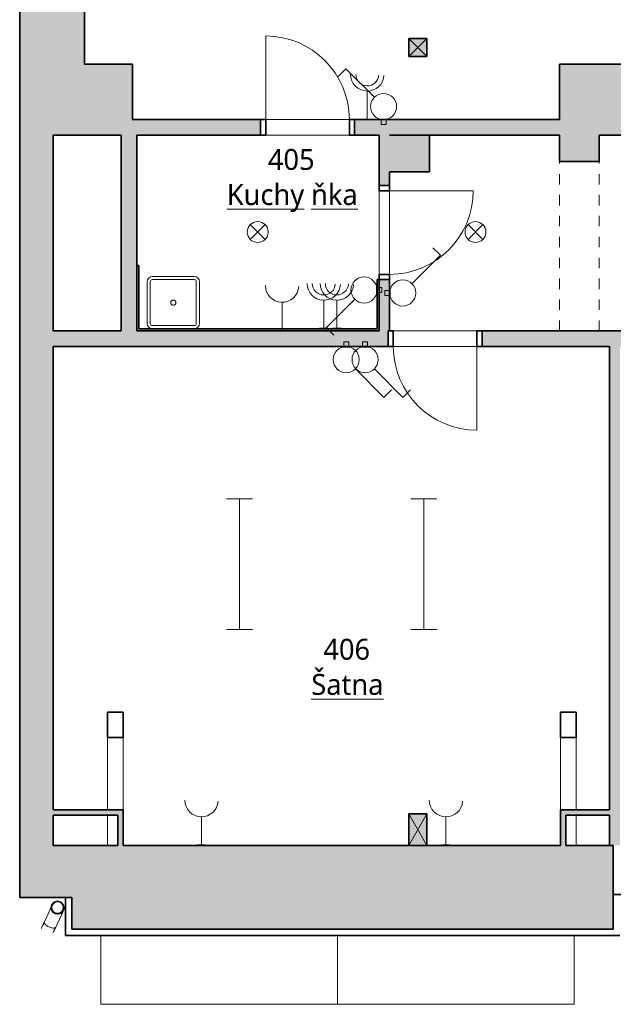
# Model space of a CAD drawing. Header units: metres. Extents: x -0.2 to 46.2, y -4.9 to 14.9.
# Tile 1 of 13: x -0.2 to 5.4, y -0.7 to 8.7. Entities that reach past the tile are written whole.
import ezdxf

# ---------------------------------------------------------------- set-up
doc = ezdxf.new("R2010")
doc.units = ezdxf.units.M
doc.linetypes.add('AV - Cerch_ 1 tecka 4mm', pattern=[0.006, 0.004, -0.001, 0, -0.001])
doc.layers.add('AV-MISTNOSTI', color=5, linetype='Continuous', lineweight=5, true_color=0x0000ff)
doc.layers.add('AV-TEXTY', color=5, linetype='Continuous', lineweight=13, true_color=0x0000ff)
for name, color, linetype, lineweight in [('AV-SRAFY', 7, 'Continuous', 35), ('AV-STAVBA', 7, 'Continuous', 18), ('AV-VYBAVENI', 7, 'Continuous', 18)]:
    doc.layers.add(name, color=color, linetype=linetype, lineweight=lineweight)
doc.styles.add('Trebuchet MS_B', font='trebuc.ttf', dxfattribs={"height": 0.2})

# ---------------------------------------------------------------- blocks, each defined once
blk = doc.blocks.new('SCO_Koncepční obdelníkový sloup - 170_170-1443739-4NP')
at = {"layer": 'AV-STAVBA', "true_color": 0xcccccc}
blk.add_hatch(color=254, dxfattribs=at).paths.add_polyline_path([(-0.085, -0.085), (0.085, -0.085), (0.085, 0.085), (-0.085, 0.085)])
at = {"layer": 'AV-STAVBA', "color": 254, "true_color": 0xcccccc}
for p, q in [((0.085, 0.085), (-0.085, -0.085)), ((-0.085, 0.085), (0.085, -0.085))]:
    blk.add_line(p, q, dxfattribs=at)
at = {"layer": 'AV-STAVBA', "color": 254, "lineweight": 35, "true_color": 0xcccccc}
for p, q in [((0.085, 0.085), (-0.085, 0.085)), ((-0.085, 0.085), (-0.085, -0.085)), ((0.085, -0.085), (0.085, 0.085)), ((-0.085, -0.085), (0.085, -0.085))]:
    blk.add_line(p, q, dxfattribs=at)
blk = doc.blocks.new('DO_1-P_Ocel_ - 800x1970_150-917843-4NP')
at = {"layer": 'AV-STAVBA', "color": 254, "true_color": 0xcccccc}
for p, q in [((-0.4, 0.875), (-0.4, 0.075)), ((-0.4, 0.075), (0.4, 0.075)), ((-0.4, -0.075), (0.4, -0.075))]:
    blk.add_line(p, q, dxfattribs=at)
at = {"layer": 'AV-STAVBA', "color": 254, "linetype": 'AV - Cerch_ 1 tecka 4mm', "true_color": 0xcccccc}
for p, q in [((-0.45, 0.075), (0.45, 0.075)), ((-0.4, 0.075), (0.4, 0.075)), ((-0.45, -0.075), (0.45, -0.075)), ((-0.4, -0.075), (0.4, -0.075))]:
    blk.add_line(p, q, dxfattribs=at)
at = {"layer": 'AV-STAVBA', "color": 254, "lineweight": 35, "true_color": 0xcccccc}
for p, q in [((-0.4, 0.075), (-0.45, 0.075)), ((-0.45, 0.075), (-0.45, -0.075)), ((-0.4, -0.075), (-0.4, 0.075)), ((0.45, 0.075), (0.4, 0.075)), ((0.4, 0.075), (0.4, -0.075)), ((0.45, -0.075), (0.45, 0.075)), ((-0.45, -0.075), (-0.4, -0.075)), ((0.4, -0.075), (0.45, -0.075))]:
    blk.add_line(p, q, dxfattribs=at)
at = {"layer": 'AV-STAVBA', "color": 254, "true_color": 0xcccccc}
blk.add_arc((-0.4, 0.075), 0.8, 0, 90, dxfattribs=at)
blk = doc.blocks.new('GM_Otvor_obdélníkový - 1620x2320-1008083-4NP')
at = {"layer": 'AV-STAVBA', "color": 254, "linetype": 'AV - Cerch_ 1 tecka 4mm', "lineweight": 13, "true_color": 0xcccccc}
for p, q in [((-0.81, 0.19), (0.81, 0.19)), ((-0.81, -0.19), (0.81, -0.19)), ((-0.81, -0.19), (0.81, -0.19))]:
    blk.add_line(p, q, dxfattribs=at)
blk = doc.blocks.new('DO_1-P_Ocel_ - 800x1970_100-934089-4NP')
at = {"layer": 'AV-STAVBA', "color": 254, "true_color": 0xcccccc}
for p, q in [((-0.4, 0.85), (-0.4, 0.05)), ((-0.4, 0.05), (0.4, 0.05)), ((-0.4, -0.05), (0.4, -0.05))]:
    blk.add_line(p, q, dxfattribs=at)
at = {"layer": 'AV-STAVBA', "color": 254, "linetype": 'AV - Cerch_ 1 tecka 4mm', "true_color": 0xcccccc}
for p, q in [((-0.45, 0.05), (0.45, 0.05)), ((-0.4, 0.05), (0.4, 0.05)), ((-0.45, -0.05), (0.45, -0.05)), ((-0.4, -0.05), (0.4, -0.05))]:
    blk.add_line(p, q, dxfattribs=at)
at = {"layer": 'AV-STAVBA', "color": 254, "lineweight": 35, "true_color": 0xcccccc}
for p, q in [((-0.4, 0.05), (-0.45, 0.05)), ((-0.45, 0.05), (-0.45, -0.05)), ((-0.4, -0.05), (-0.4, 0.05)), ((0.45, 0.05), (0.4, 0.05)), ((0.4, 0.05), (0.4, -0.05)), ((0.45, -0.05), (0.45, 0.05)), ((-0.45, -0.05), (-0.4, -0.05)), ((0.4, -0.05), (0.45, -0.05))]:
    blk.add_line(p, q, dxfattribs=at)
at = {"layer": 'AV-STAVBA', "color": 254, "true_color": 0xcccccc}
blk.add_arc((-0.4, 0.05), 0.8, 0, 90, dxfattribs=at)
blk = doc.blocks.new('SCO_Koncepční obdelníkový sloup - 170_300-1444749-4NP')
at = {"layer": 'AV-STAVBA', "true_color": 0xcccccc}
blk.add_hatch(color=254, dxfattribs=at).paths.add_polyline_path([(0.085, -0.15), (0.085, 0.15), (-0.085, 0.15), (-0.085, -0.15)])
at = {"layer": 'AV-STAVBA', "color": 254, "true_color": 0xcccccc}
for p, q in [((0.085, 0.15), (-0.085, -0.15)), ((-0.085, 0.15), (0.085, -0.15))]:
    blk.add_line(p, q, dxfattribs=at)
at = {"layer": 'AV-STAVBA', "color": 254, "lineweight": 35, "true_color": 0xcccccc}
for p, q in [((0.085, 0.15), (-0.085, 0.15)), ((-0.085, 0.15), (-0.085, -0.15)), ((0.085, -0.15), (0.085, 0.15)), ((-0.085, -0.15), (0.085, -0.15))]:
    blk.add_line(p, q, dxfattribs=at)
blk = doc.blocks.new('Koncepční dřez - Dřez-607565-4NP')
at = {"layer": 'AV-VYBAVENI', "color": 254, "true_color": 0xcccccc}
for p, q in [((-0.25, 0.2), (-0.25, -0.2)), ((-0.22, 0.2), (-0.22, -0.2)), ((-0.2, 0.25), (0.2, 0.25)), ((0.2, 0.22), (-0.2, 0.22)), ((0.22, -0.2), (0.22, 0.2)), ((0.25, 0.2), (0.25, -0.2)), ((-0.2, -0.22), (0.2, -0.22))]:
    blk.add_line(p, q, dxfattribs=at)
blk.add_circle((0, 0), 0.025, dxfattribs=at)
for centre, radius, start, end in [((-0.2, 0.2), 0.05, 90, 180), ((-0.2, 0.2), 0.02, 90, 180), ((0.2, 0.2), 0.05, 360, 90), ((0.2, 0.2), 0.02, 360, 90), ((-0.2, -0.2), 0.05, 180, 270), ((-0.2, -0.2), 0.02, 180, 270), ((0.2, -0.2), 0.02, 270, 360), ((0.2, -0.2), 0.05, 270, 360)]:
    blk.add_arc(centre, radius, start, end, dxfattribs=at)
blk = doc.blocks.new('GM_Detový svod_1 - GM_Detový svod_04-1520184-4NP')
at = {"layer": 'AV-STAVBA', "color": 254, "true_color": 0xcccccc}
for p, q in [((0.0561, 0.2153), (0.0011, 0.0974)), ((0.1098, 0.0467), (0.1648, 0.1646))]:
    blk.add_line(p, q, dxfattribs=at)
at = {"layer": 'AV-STAVBA', "color": 254, "true_color": 0xcccccc, "flags": 128}
for points in [[(0.1085, 0.287), (0.1098, 0.2874), (0.1121, 0.2882), (0.1144, 0.2888), (0.1167, 0.2894), (0.1184, 0.2897)], [(0.1498, 0.2872), (0.152, 0.2864), (0.1543, 0.2854), (0.1548, 0.2851)], [(0.1548, 0.2851), (0.157, 0.2841), (0.1591, 0.2829), (0.1601, 0.2823)], [(0.0561, 0.2153), (0.0574, 0.2181), (0.0587, 0.2209), (0.0599, 0.2235), (0.0611, 0.2261), (0.0623, 0.2286), (0.0634, 0.231), (0.0645, 0.2333), (0.0655, 0.2355), (0.0665, 0.2376), (0.0674, 0.2396), (0.0683, 0.2415), (0.0692, 0.2433), (0.0698, 0.2447)], [(0.074, 0.2536), (0.0743, 0.2544), (0.0746, 0.255), (0.0748, 0.2555), (0.075, 0.2558), (0.0751, 0.256), (0.0751, 0.2561), (0.0751, 0.2561)], [(0.0751, 0.2561), (0.0762, 0.2583), (0.0773, 0.2604), (0.0785, 0.2624), (0.0798, 0.2645)], [(0.0858, 0.2719), (0.0875, 0.2737), (0.0893, 0.2753), (0.0911, 0.2769), (0.093, 0.2784), (0.0949, 0.2798), (0.0969, 0.2811), (0.0986, 0.2822)], [(0.1828, 0.2031), (0.1824, 0.2022), (0.1819, 0.2013), (0.1814, 0.2002), (0.1809, 0.199), (0.1802, 0.1976), (0.1796, 0.1962), (0.1788, 0.1946), (0.1781, 0.1929), (0.1772, 0.1912), (0.1763, 0.1893), (0.1754, 0.1873), (0.1744, 0.1852), (0.1734, 0.183), (0.1723, 0.1807), (0.1712, 0.1783), (0.1701, 0.1758), (0.1689, 0.1733), (0.1676, 0.1706), (0.1664, 0.1679), (0.1651, 0.1651), (0.1648, 0.1646)], [(0.1658, 0.2785), (0.167, 0.2776), (0.1689, 0.276), (0.1707, 0.2744), (0.1724, 0.2727), (0.174, 0.271), (0.1756, 0.2692), (0.1771, 0.2673), (0.1785, 0.2654), (0.1799, 0.2634), (0.1811, 0.2613), (0.1823, 0.2592), (0.1834, 0.2571), (0.1844, 0.2549), (0.1853, 0.2527), (0.1862, 0.2505), (0.1869, 0.2482), (0.1876, 0.2459), (0.1881, 0.2435), (0.1886, 0.2412), (0.1889, 0.2388), (0.1892, 0.2364), (0.1894, 0.234), (0.1895, 0.2316), (0.1895, 0.2292), (0.1894, 0.2268), (0.1892, 0.2244), (0.1889, 0.2221), (0.1885, 0.2197), (0.188, 0.2173), (0.1874, 0.215), (0.1867, 0.2127), (0.1859, 0.2104), (0.1851, 0.2082), (0.1841, 0.206), (0.1839, 0.2054)], [(0.1839, 0.2054), (0.1838, 0.2053), (0.1837, 0.2051), (0.1836, 0.2048), (0.1834, 0.2044), (0.1831, 0.2038)], [(0.0011, 0.0974), (-0.0003, 0.0945), (-0.0016, 0.0917), (-0.0029, 0.0889), (-0.0041, 0.0862), (-0.0054, 0.0835), (-0.0066, 0.0809), (-0.0078, 0.0784), (-0.0089, 0.076), (-0.01, 0.0736), (-0.0111, 0.0713), (-0.0121, 0.0691), (-0.0131, 0.0669), (-0.0141, 0.0649), (-0.015, 0.063), (-0.0158, 0.0611), (-0.0166, 0.0594), (-0.0174, 0.0577), (-0.0181, 0.0562), (-0.0188, 0.0548), (-0.0194, 0.0534), (-0.02, 0.0522), (-0.0205, 0.0512), (-0.0209, 0.0502), (-0.0213, 0.0493), (-0.0217, 0.0486), (-0.022, 0.048), (-0.0222, 0.0475), (-0.0224, 0.0471), (-0.0225, 0.0468), (-0.0225, 0.0467), (-0.0225, 0.0467)], [(0.0967, 0.1829), (0.0983, 0.1818), (0.1003, 0.1806), (0.1023, 0.1795), (0.1044, 0.1785), (0.105, 0.1782)], [(0.105, 0.1782), (0.1071, 0.1773), (0.1093, 0.1764), (0.1114, 0.1756)], [(0.0862, -0.004), (0.0862, -0.004), (0.0863, -0.0038), (0.0865, -0.0035), (0.0867, -0.003), (0.0869, -0.0025), (0.0872, -0.0018), (0.0876, -0.001), (0.088, -0.0001), (0.0885, 0.0009), (0.089, 0.0021), (0.0896, 0.0033), (0.0903, 0.0047), (0.091, 0.0062), (0.0917, 0.0078), (0.0925, 0.0094), (0.0933, 0.0112), (0.0942, 0.0131), (0.0951, 0.0151), (0.0961, 0.0172), (0.0971, 0.0193), (0.0982, 0.0216), (0.0992, 0.0239), (0.1004, 0.0264), (0.1015, 0.0288), (0.1027, 0.0314), (0.1039, 0.034), (0.1052, 0.0367), (0.1065, 0.0395), (0.1078, 0.0423), (0.1091, 0.0451), (0.1098, 0.0467)]]:
    blk.add_lwpolyline(points, dxfattribs=at)
at = {"layer": 'AV-STAVBA', "color": 254, "lineweight": 35, "true_color": 0xcccccc}
for radius, start, end in [(0.06, 360, 180), (0.058, 0, 180), (0.06, 180, 360), (0.058, 180, 0)]:
    blk.add_arc((0.1271, 0.2332), radius, start, end, dxfattribs=at)
at = {"layer": 'AV-STAVBA', "color": 254, "true_color": 0xcccccc}
for centre, radius, start, end in [((0.1295, 0.2308), 0.058, 67.04615, 207.5177), ((0.1295, 0.2308), 0.06, 98.80931, 120.56924), ((0.1271, 0.2332), 0.058, 75.98011, 77.73275), ((0.1295, 0.2308), 0.06, 174.51077, 180.70549), ((0.1295, 0.2308), 0.06, 120.98097, 159.35087), ((0.1271, 0.2332), 0.058, 204.51279, 207.2501), ((0.1295, 0.2308), 0.06, 222.39065, 245), ((0.1271, 0.2332), 0.06, 225.60443, 229.93676), ((0.1295, 0.2308), 0.06, 245, 45.60443), ((0.1295, 0.2308), 0.058, 259.13841, 2.04232), ((0.1295, 0.2308), 0.058, 52.04422, 61.12727), ((0.1271, 0.2332), 0.058, 49.98818, 52.32278), ((0.1271, 0.2332), 0.06, 26.89711, 42.39065), ((0.1271, 0.2332), 0.06, 6.22805, 24.23567), ((0.1295, 0.2308), 0.058, 3.06197, 8.85666), ((0.1271, 0.2332), 0.06, 232.83981, 255.66426), ((0.1271, 0.2332), 0.06, 258.32604, 261.76702), ((0.0318, 0.0213), 0.06, 155, 170)]:
    blk.add_arc(centre, radius, start, end, dxfattribs=at)
for points, knots in [([(0.0035, 0.1007), (0.0013, 0.0986), (-0.001, 0.0933), (0.0018, 0.0826), (0.0112, 0.0703), (0.0259, 0.0583), (0.0381, 0.0514), (0.0445, 0.0484)], [0.4499189, 0.4499189, 0.4499189, 0.4499189, 0.5555556, 0.6666667, 0.7777778, 0.8888889, 1, 1, 1, 1]), ([(0.0445, 0.0484), (0.0508, 0.0455), (0.0639, 0.0405), (0.0826, 0.037), (0.0981, 0.0377), (0.1081, 0.0424), (0.1106, 0.0477), (0.1109, 0.0506)], [0, 0, 0, 0, 0.1111111, 0.2222222, 0.3333333, 0.4444444, 0.5497638, 0.5497638, 0.5497638, 0.5497638])]:
    blk.add_open_spline(points, degree=3, knots=knots, dxfattribs=at)
blk = doc.blocks.new('Střešní římsa - Střešní římsa-1636696-4NP')
at = {"layer": 'AV-STAVBA', "color": 254, "lineweight": 35, "true_color": 0xcccccc}
for p, q in [((0.2648, 0.3282), (0.202, 0.3282)), ((0.202, 0.3282), (0.202, -0.0346)), ((0.2648, 0.0282), (0.2648, 0.3282)), ((33.9791, 0.3582), (5.4448, 0.3582)), ((5.4448, 0.3582), (5.4448, 0.0282)), ((5.4448, 0.0282), (0.2648, 0.0282)), ((0.202, -0.0346), (5.5075, -0.0346))]:
    blk.add_line(p, q, dxfattribs=at)
blk = doc.blocks.new('D0089 - 1514 - OÚPSŘ_Benešova_rvt-1-4NP')
at = {"layer": 'AV-SRAFY', "lineweight": 5, "true_color": 0xcccccc}
blk.add_hatch(color=254, dxfattribs=at).paths.add_polyline_path([(0.3848, 7.9582), (0.3848, 13.9982), (-0.2352, 13.9982), (-0.2352, 7.9582), (0.0848, 7.9582)])
at = {"layer": 'AV-SRAFY', "lineweight": 18, "true_color": 0xcccccc}
for points in [[(0.7348, 7.6182), (0.8448, 7.6182), (0.8448, 8.2982), (0.3848, 8.2982), (0.3848, 7.9582), (0.0848, 7.9582), (0.0848, 7.6182)], [(6.9048, 7.6182), (6.9048, 8.2982), (4.9298, 8.2982), (4.9298, 7.6182), (5.3098, 7.6182)], [(-0.2352, 0.8282), (0.0848, 0.8282), (0.0848, 7.9582), (-0.2352, 7.9582), (-0.2352, 1.6382)], [(0.8848, 5.7482), (0.8848, 7.6182), (0.7348, 7.6182), (0.7348, 5.7482)], [(3.3048, 7.2682), (3.6848, 7.2682), (3.6848, 7.6182), (3.3048, 7.6182)], [(4.9298, 7.3682), (5.3098, 7.3682), (5.3098, 7.6182), (4.9298, 7.6182)], [(0.9048, 5.7482), (0.9048, 6.3732), (0.8848, 6.3732), (0.8848, 5.7482)], [(3.2048, 5.7482), (3.2048, 6.2382), (3.1848, 6.2382), (3.1848, 5.7482)], [(0.9048, 5.7482), (3.1848, 5.7482), (3.1848, 5.7682), (0.9048, 5.7682)], [(5.4448, 0.8282), (5.5098, 0.8282), (5.5098, 5.5982), (5.4098, 5.5982), (5.4098, 0.8282)], [(0.7548, 1.1182), (0.7548, 1.1682), (0.0848, 1.1682), (0.0848, 1.1182), (0.7048, 1.1182)], [(4.9898, 1.1182), (5.4098, 1.1182), (5.4098, 1.1682), (4.9398, 1.1682), (4.9398, 1.1182)], [(0.7048, 0.8282), (0.7548, 0.8282), (0.7548, 1.1182), (0.7048, 1.1182)], [(4.9398, 0.8282), (4.9898, 0.8282), (4.9898, 1.1182), (4.9398, 1.1182)], [(4.1848, 0.0282), (5.4448, 0.0282), (5.4448, 0.8282), (-0.2352, 0.8282), (-0.2352, 0.3282), (0.2648, 0.3282), (0.2648, 0.0282), (3.6817, 0.0282)]]:
    blk.add_hatch(color=254, dxfattribs=at).paths.add_polyline_path(points)
h = blk.add_hatch(color=254, dxfattribs=at)
h.paths.add_polyline_path([(4.9298, 7.6182), (4.9298, 7.7682), (2.9698, 7.7682), (2.9698, 7.6182), (3.6817, 7.6182)])
h.paths.add_polyline_path([(0.8848, 7.6182), (2.0698, 7.6182), (2.0698, 7.7682), (0.8448, 7.7682), (0.8448, 7.6182)])
h = blk.add_hatch(color=254, dxfattribs=at)
h.paths.add_polyline_path([(3.3048, 5.7482), (3.3048, 6.2382), (3.2048, 6.2382), (3.2048, 5.7482), (3.2898, 5.7482)])
h.paths.add_polyline_path([(3.3048, 7.1382), (3.3048, 7.6182), (3.2048, 7.6182), (3.2048, 7.1382)])
h = blk.add_hatch(color=254, dxfattribs=at)
h.paths.add_polyline_path([(32.0348, 5.5982), (34.0348, 5.5982), (34.0348, 5.7482), (32.0348, 5.7482)])
h.paths.add_polyline_path([(27.4348, 5.5982), (31.1348, 5.5982), (31.1348, 5.7482), (25.0648, 5.7482), (25.0648, 5.5982), (25.8172, 5.5982)])
h.paths.add_polyline_path([(13.1148, 5.5982), (13.7698, 5.5982), (13.7698, 5.7482), (7.0948, 5.7482), (7.0948, 5.5982), (12.8148, 5.5982)])
h.paths.add_polyline_path([(14.6698, 5.5982), (18.0198, 5.5982), (18.0198, 5.7482), (14.6698, 5.7482)])
h.paths.add_polyline_path([(24.1648, 5.5982), (24.1648, 5.7482), (18.9198, 5.7482), (18.9198, 5.5982), (23.8049, 5.5982)])
h.paths.add_polyline_path([(6.1948, 5.5982), (6.1948, 5.7482), (4.1898, 5.7482), (4.1898, 5.5982), (5.5098, 5.5982)])
h.paths.add_polyline_path([(3.2898, 5.5982), (3.2898, 5.7482), (0.0848, 5.7482), (0.0848, 5.5982)])
at = {"layer": 'AV-STAVBA', "color": 254, "lineweight": 35, "true_color": 0xcccccc}
for p, q in [((-0.2352, 7.9582), (-0.2352, 13.9982)), ((0.3848, 8.2982), (0.3848, 13.9982)), ((0.8448, 8.2982), (0.3848, 8.2982)), ((0.8448, 7.7682), (0.8448, 8.2982)), ((6.9048, 8.2982), (4.9298, 8.2982)), ((4.9298, 8.2982), (4.9298, 7.7682)), ((-0.2352, 7.9582), (-0.2352, 0.8282)), ((2.0698, 7.7682), (0.8448, 7.7682)), ((2.0698, 7.6182), (2.0698, 7.7682)), ((4.9298, 7.7682), (2.9698, 7.7682)), ((2.9698, 7.7682), (2.9698, 7.6182)), ((0.0848, 5.7482), (0.0848, 7.6182)), ((0.0848, 7.6182), (0.7348, 7.6182)), ((0.7348, 7.6182), (0.7348, 5.7482)), ((0.8848, 5.7482), (0.8848, 7.6182)), ((0.8848, 7.6182), (2.0698, 7.6182)), ((2.9698, 7.6182), (3.2048, 7.6182)), ((3.2048, 7.6182), (3.2048, 7.1382)), ((3.3048, 7.6182), (4.9298, 7.6182)), ((3.6848, 7.6182), (3.3048, 7.6182)), ((3.6848, 7.2682), (3.6848, 7.6182)), ((4.9298, 7.6182), (4.9298, 7.3682)), ((5.3098, 7.3682), (5.3098, 7.6182)), ((5.3098, 7.6182), (6.9048, 7.6182)), ((4.9298, 7.3682), (5.3098, 7.3682)), ((3.3048, 7.1382), (3.3048, 7.2682)), ((3.3048, 7.2682), (3.6848, 7.2682)), ((3.2048, 7.1382), (3.3048, 7.1382)), ((0.9048, 6.3732), (0.8848, 6.3732)), ((0.8848, 6.3732), (0.8848, 5.7482)), ((0.9048, 5.7682), (0.9048, 6.3732)), ((3.1848, 6.2382), (3.1848, 5.7682)), ((3.2048, 6.2382), (3.1848, 6.2382)), ((3.2048, 6.2382), (3.2048, 5.7482)), ((3.3048, 6.2382), (3.2048, 6.2382)), ((3.2048, 5.7482), (3.2048, 6.2382)), ((3.3048, 5.7482), (3.3048, 6.2382)), ((0.7348, 5.7482), (0.0848, 5.7482)), ((3.2048, 5.7482), (0.8848, 5.7482)), ((0.8848, 5.7482), (0.9048, 5.7482)), ((3.1848, 5.7682), (0.9048, 5.7682)), ((0.9048, 5.7482), (3.1848, 5.7482)), ((3.1848, 5.7482), (3.2048, 5.7482)), ((3.2898, 5.5982), (3.2898, 5.7482)), ((3.2898, 5.7482), (3.3048, 5.7482)), ((6.1948, 5.7482), (4.1898, 5.7482)), ((4.1898, 5.7482), (4.1898, 5.5982)), ((0.0848, 1.1682), (0.0848, 5.5982)), ((0.0848, 5.5982), (3.2898, 5.5982)), ((4.1898, 5.5982), (5.4098, 5.5982)), ((5.4098, 5.5982), (5.4098, 1.1682)), ((0.7548, 2.1006), (0.6048, 2.1006)), ((0.6048, 2.1006), (0.6048, 1.8602)), ((0.7548, 1.8602), (0.7548, 2.1006)), ((4.9398, 2.1006), (4.9398, 1.8602)), ((5.0898, 2.1006), (4.9398, 2.1006)), ((5.0898, 1.8602), (5.0898, 2.1006)), ((0.6048, 1.8602), (0.7548, 1.8602)), ((4.9398, 1.8602), (5.0898, 1.8602)), ((0.7548, 1.1682), (0.0848, 1.1682)), ((0.7548, 1.1182), (0.7548, 1.1682)), ((5.4098, 1.1682), (4.9398, 1.1682)), ((4.9398, 1.1682), (4.9398, 1.1182)), ((0.0848, 0.8282), (0.0848, 1.1182)), ((0.0848, 1.1182), (0.7048, 1.1182)), ((0.7048, 1.1182), (0.7048, 0.8282)), ((0.7548, 0.8282), (0.7548, 1.1182)), ((4.9398, 1.1182), (4.9398, 0.8282)), ((4.9898, 1.1182), (5.4098, 1.1182)), ((4.9898, 0.8282), (4.9898, 1.1182)), ((5.4098, 1.1182), (5.4098, 0.8282)), ((-0.2352, 0.8282), (-0.2352, 0.3282)), ((0.7048, 0.8282), (0.0848, 0.8282)), ((3.4898, 0.8282), (0.7548, 0.8282)), ((4.9398, 0.8282), (3.6598, 0.8282)), ((5.4448, 0.8282), (4.9898, 0.8282)), ((5.4098, 0.8282), (5.4448, 0.8282)), ((5.4448, 0.0282), (5.4448, 0.8282)), ((5.4448, 0.8282), (5.4448, 0.3582)), ((-0.2352, 0.3282), (0.2648, 0.3282)), ((0.2648, 0.3282), (0.2648, 0.0282)), ((5.4448, 0.3582), (20.2348, 0.3582)), ((0.2648, 0.0282), (5.4448, 0.0282))]:
    blk.add_line(p, q, dxfattribs=at)
at = {"layer": 'AV-STAVBA', "color": 254, "true_color": 0xcccccc}
for p, q in [((2.1198, 7.7682), (2.9198, 7.7682)), ((2.9198, 7.6182), (2.1198, 7.6182)), ((3.2048, 6.2882), (3.2048, 7.0882)), ((3.3048, 7.0882), (3.3048, 6.2882)), ((3.3398, 5.7482), (4.1398, 5.7482)), ((4.1398, 5.5982), (3.3398, 5.5982)), ((0.6048, 1.8602), (0.6048, 1.1682)), ((0.7548, 1.8602), (0.7548, 1.1682)), ((4.9398, 1.1682), (4.9398, 1.8602)), ((5.0898, 1.1682), (5.0898, 1.8602)), ((0.6048, 1.1182), (0.6048, 0.8282)), ((5.0898, 0.8282), (5.0898, 1.1182)), ((0.54, -0.0346), (0.54, -0.6918)), ((2.8045, -0.0346), (2.8045, -0.6918)), ((5.069, -0.6918), (5.069, -0.0346)), ((2.8045, -0.6918), (0.54, -0.6918)), ((5.069, -0.6918), (2.8045, -0.6918))]:
    blk.add_line(p, q, dxfattribs=at)
at = {"layer": 'AV-STAVBA', "color": 254, "lineweight": 18, "true_color": 0xcccccc}
for name, p in [('DO_1-P_Ocel_ - 800x1970_150-917843-4NP', (2.5198, 7.6932)), ('SCO_Koncepční obdelníkový sloup - 170_300-1444749-4NP', (3.5748, 0.9782)), ('GM_Detový svod_1 - GM_Detový svod_04-1520184-4NP', (0, 0)), ('Střešní římsa - Střešní římsa-1636696-4NP', (0, 0))]:
    blk.add_blockref(name, p, dxfattribs=at)
for name, p, rotation in [('SCO_Koncepční obdelníkový sloup - 170_170-1443739-4NP', (3.5748, 8.4582), 89.9999999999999), ('GM_Otvor_obdélníkový - 1620x2320-1008083-4NP', (5.1198, 6.5582), 89.99999999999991), ('DO_1-P_Ocel_ - 800x1970_100-934089-4NP', (3.2548, 6.6882), 269.9999999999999), ('DO_1-P_Ocel_ - 800x1970_150-917843-4NP', (3.7398, 5.6732), 180)]:
    blk.add_blockref(name, p, dxfattribs=dict(at, rotation=rotation))
at = {"layer": 'AV-VYBAVENI', "color": 254, "lineweight": 18, "true_color": 0xcccccc}
blk.add_blockref('Koncepční dřez - Dřez-607565-4NP', (1.2348, 6.0182), dxfattribs=at)
blk = doc.blocks.new('EF_Zásuvka - Dvojzásuvka-840806-4NP')
at = {"layer": 'AV-STAVBA'}
for p, q in [((7.7409, 13.9932), (7.7409, 13.9982)), ((7.8209, 13.9932), (7.7409, 13.9932)), ((7.8109, 13.9932), (7.7509, 13.9932)), ((7.7509, 13.9932), (7.8109, 13.9932)), ((7.8109, 13.9932), (7.7509, 13.9932)), ((7.7509, 13.9932), (7.8109, 13.9932)), ((7.7559, 13.9932), (7.8059, 13.9932)), ((7.7559, 13.9932), (7.8059, 13.9932)), ((7.7629, 13.9932), (7.8009, 13.9932)), ((7.7629, 13.9932), (7.8009, 13.9932)), ((7.7629, 13.9932), (7.8009, 13.9932)), ((7.7629, 13.9932), (7.8009, 13.9932)), ((7.7697, 13.9932), (7.7734, 13.9932)), ((7.7697, 13.9932), (7.7734, 13.9932)), ((7.771, 13.9932), (7.7747, 13.9932)), ((7.771, 13.9932), (7.7747, 13.9932)), ((7.7747, 13.9932), (7.7784, 13.9932)), ((7.7747, 13.9932), (7.7784, 13.9932)), ((7.7797, 13.9932), (7.7834, 13.9932)), ((7.7797, 13.9932), (7.7834, 13.9932)), ((7.7921, 13.9932), (7.7883, 13.9932)), ((7.7921, 13.9932), (7.7883, 13.9932)), ((7.7934, 13.9932), (7.7897, 13.9932)), ((7.7934, 13.9932), (7.7897, 13.9932)), ((7.8209, 13.9982), (7.8209, 13.9932))]:
    blk.add_line(p, q, dxfattribs=at)
blk = doc.blocks.new('EF_Zásuvka - Jednozásuvka-840808-4NP')
at = {"layer": 'AV-STAVBA'}
for p, q in [((7.0863, 7.6132), (7.0863, 7.6182)), ((7.1663, 7.6132), (7.0863, 7.6132)), ((7.1563, 7.6132), (7.0963, 7.6132)), ((7.0963, 7.6132), (7.1563, 7.6132)), ((7.1563, 7.6132), (7.0963, 7.6132)), ((7.1013, 7.6132), (7.1513, 7.6132)), ((7.1083, 7.6132), (7.1463, 7.6132)), ((7.1083, 7.6132), (7.1463, 7.6132)), ((7.1151, 7.6132), (7.1188, 7.6132)), ((7.1151, 7.6132), (7.1188, 7.6132)), ((7.1251, 7.6132), (7.1288, 7.6132)), ((7.1251, 7.6132), (7.1288, 7.6132)), ((7.1388, 7.6132), (7.1351, 7.6132)), ((7.1388, 7.6132), (7.1351, 7.6132)), ((7.1663, 7.6182), (7.1663, 7.6132))]:
    blk.add_line(p, q, dxfattribs=at)
blk = doc.blocks.new('EF_Vypínač - Jednoklapka-835338-4NP')
at = {"layer": 'AV-STAVBA'}
for p, q in [((3.03, 5.5932), (3.03, 5.5982)), ((3.03, 5.5982), (3.11, 5.5982)), ((3.11, 5.5932), (3.03, 5.5932)), ((3.04, 5.5932), (3.1, 5.5932)), ((3.1, 5.5932), (3.04, 5.5932)), ((3.046, 5.5982), (3.046, 5.6432)), ((3.046, 5.6432), (3.094, 5.6432)), ((3.094, 5.6432), (3.094, 5.5982)), ((3.11, 5.5982), (3.11, 5.5932))]:
    blk.add_line(p, q, dxfattribs=at)
blk = doc.blocks.new('LF_kulový vrchlík - 150_40-890109-4NP')
at = {"layer": 'AV-STAVBA', "color": 5, "true_color": 0x0000ff}
for p, q in [((-0.0707, -0.0707), (0.0707, 0.0707)), ((0.0707, -0.0707), (-0.0707, 0.0707))]:
    blk.add_line(p, q, dxfattribs=at)
blk.add_circle((0, 0), 0.1, dxfattribs=at)
blk = doc.blocks.new('LF_Lineární světlo_face - 1250x250-898222-4NP')
at = {"layer": 'AV-STAVBA', "color": 5, "true_color": 0x0000ff}
for p, q in [((-0.625, 0.125), (-0.625, -0.125)), ((0.625, 0.125), (0.625, -0.125)), ((-0.625, 0), (0.625, 0))]:
    blk.add_line(p, q, dxfattribs=at)

msp = doc.modelspace()

# ---------------------------------------------------------------- block references
at = {"lineweight": 5}
msp.add_blockref('D0089 - 1514 - OÚPSŘ_Benešova_rvt-1-4NP', (0, 0), dxfattribs=at)

# ---------------------------------------------------------------- next in the draw order: linework, layer by layer
at = {"layer": 'AV-TEXTY', "lineweight": 5}
for p, q in [((2.8856, 8.2542), (2.8136, 8.1823)), ((3.1582, 7.9816), (2.8856, 8.2542)), ((3.0908, 8.0414), (3.0908, 7.7682)), ((3.1582, 7.9816), (3.1285, 8.0113)), ((3.7908, 6.4719), (3.7189, 6.5438)), ((3.5182, 6.1992), (3.7908, 6.4719)), ((3.5182, 6.1992), (3.5479, 6.2289)), ((2.6747, 6.0414), (2.6747, 5.7682)), ((2.9714, 6.0507), (2.6987, 5.778)), ((2.8, 6.0414), (2.8, 5.7682)), ((2.9714, 6.0507), (2.9417, 6.021)), ((2.2755, 6.0214), (2.2755, 5.7482)), ((2.6987, 5.778), (2.7707, 5.7061)), ((2.9773, 5.3848), (3.007, 5.3551)), ((2.9773, 5.3848), (3.25, 5.1122)), ((3.1584, 5.3848), (3.1881, 5.3551)), ((3.1584, 5.3848), (3.431, 5.1122)), ((3.25, 5.1122), (3.3219, 5.1841)), ((3.431, 5.1122), (3.503, 5.1841)), ((1.5043, 1.1014), (1.5043, 0.8282)), ((3.8435, 1.1014), (3.8435, 0.8282))]:
    msp.add_line(p, q, dxfattribs=at)
for centre in [(3.2466, 7.8932), (3.0598, 6.139), (3.4298, 6.1109), (2.8889, 5.4732), (3.07, 5.4732)]:
    msp.add_circle(centre, 0.125, dxfattribs=at)
for centre, radius in [((3.0908, 8.2014), 0.16), ((3.0908, 8.2014), 0.11), ((2.2755, 6.1814), 0.16), ((2.6747, 6.2014), 0.16), ((2.6747, 6.2014), 0.11), ((2.8, 6.2014), 0.16), ((2.8, 6.2014), 0.11), ((1.5043, 1.2614), 0.16), ((3.8435, 1.2614), 0.16)]:
    msp.add_arc(centre, radius, 180, 356.41054, dxfattribs=at)

# ---------------------------------------------------------------- next in the draw order: block references
at = {"layer": 'AV-STAVBA'}
for name, p, rotation in [('EF_Zásuvka - Dvojzásuvka-840806-4NP', (10.8717, 21.7664), 180), ('EF_Vypínač - Jednoklapka-835338-4NP', (6.3166, 13.3664), 180), ('EF_Vypínač - Jednoklapka-835338-4NP', (-2.4134, 9.209), 270.0000000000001), ('EF_Vypínač - Jednoklapka-835338-4NP', (8.903, 3.0409), 90.00000000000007), ('EF_Zásuvka - Dvojzásuvka-840806-4NP', (10.4556, 19.7664), 180), ('EF_Zásuvka - Dvojzásuvka-840806-4NP', (10.5809, 19.7664), 180), ('EF_Zásuvka - Jednozásuvka-840808-4NP', (8.6306, 8.4464), 180), ('EF_Zásuvka - Jednozásuvka-840808-4NP', (10.9698, 8.4464), 180)]:
    msp.add_blockref(name, p, dxfattribs=dict(at, rotation=rotation))
at = {"layer": 'AV-STAVBA', "color": 5, "true_color": 0x0000ff, "extrusion": (0, 0, -1)}
for name, p, rotation in [('LF_kulový vrchlík - 150_40-890109-4NP', (-2.0424, 6.6934), 180), ('LF_kulový vrchlík - 150_40-890109-4NP', (-4.1257, 6.6934), 180), ('LF_Lineární světlo_face - 1250x250-898222-4NP', (-1.868, 3.5159), 269.9999999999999), ('LF_Lineární světlo_face - 1250x250-898222-4NP', (-3.6317, 3.5159), 269.9999999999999)]:
    msp.add_blockref(name, p, dxfattribs=dict(at, rotation=rotation))
at = {"layer": 'AV-STAVBA'}
for p in [(-0.1811, 0), (0, 0)]:
    msp.add_blockref('EF_Vypínač - Jednoklapka-835338-4NP', p, dxfattribs=at)

# ---------------------------------------------------------------- next in the draw order: texts
at = {"layer": 'AV-MISTNOSTI', "char_height": 0.2, "attachment_point": 1, "style": 'Trebuchet MS_B'}
for s, insert, width in [('405', (2.1395, 7.4878), 0.601266), ('\\LKuchy', (1.746, 7.1515), 0.978059), ('\\Lňka', (2.553, 7.1515), 0.577215), ('406', (2.6707, 2.8035), 0.601266), ('\\LŠatna', (2.5552, 2.4672), 0.881856)]:
    msp.add_mtext(s, dxfattribs=dict(at, insert=insert, width=width))

doc.saveas('drawing.dxf')
